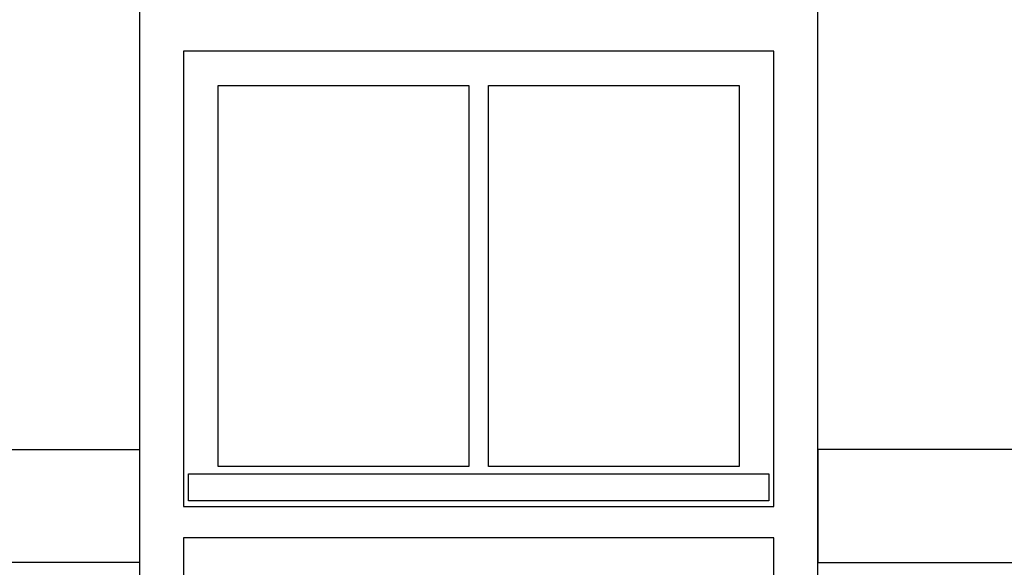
# Model space of a CAD drawing. Extents: x 0 to 286551, y -50 to 581131.
# Tile 80 of 207: x 119074 to 121076, y 558397 to 559511. Entities that reach past the tile are written whole.
import ezdxf

# ---------------------------------------------------------------- set-up
doc = ezdxf.new("R2010")
doc.units = 0
doc.header["$MEASUREMENT"] = 0
for name, color, linetype in [('0.13', 5, 'CONTINUOUS'), ('0.18', 1, 'CONTINUOUS'), ('0.25', 2, 'CONTINUOUS')]:
    doc.layers.add(name, color=color, linetype=linetype)

msp = doc.modelspace()

# ---------------------------------------------------------------- linework, layer by layer
at = {"layer": '0.13'}
for points in [[(118012.4, 558407.2), (118012.4, 558637.2), (119317.4, 558637.2), (119317.4, 558407.2)], [(121455.4, 558407.2), (121455.4, 558637.2), (120697.4, 558637.2), (120697.4, 558407.2)], [(119417.4, 558587.2), (120597.4, 558587.2), (120597.4, 558532.2), (119417.4, 558532.2)]]:
    msp.add_lwpolyline(points, close=True, dxfattribs=at)
at = {"layer": '0.18'}
for points in [[(119407.4, 558521.2), (120607.4, 558521.2), (120607.4, 559447.2), (119407.4, 559447.2)], [(119477.4, 559377.2), (119987.4, 559377.2), (119987.4, 558602.2), (119477.4, 558602.2)], [(120027.4, 559377.2), (120537.4, 559377.2), (120537.4, 558602.2), (120027.4, 558602.2)], [(120607.4, 558457.2), (119407.4, 558457.2), (119407.4, 556777.2), (120607.4, 556777.2)], [(119407.4, 556803.2), (120607.4, 556803.2), (120607.4, 558457.2), (119407.4, 558457.2)]]:
    msp.add_lwpolyline(points, close=True, dxfattribs=at)
at = {"layer": '0.25'}
msp.add_lwpolyline([(119317.4, 556727.2), (120697.4, 556727.2), (120697.4, 559537.2), (119317.4, 559537.2)], close=True, dxfattribs=at)

doc.saveas('drawing.dxf')
